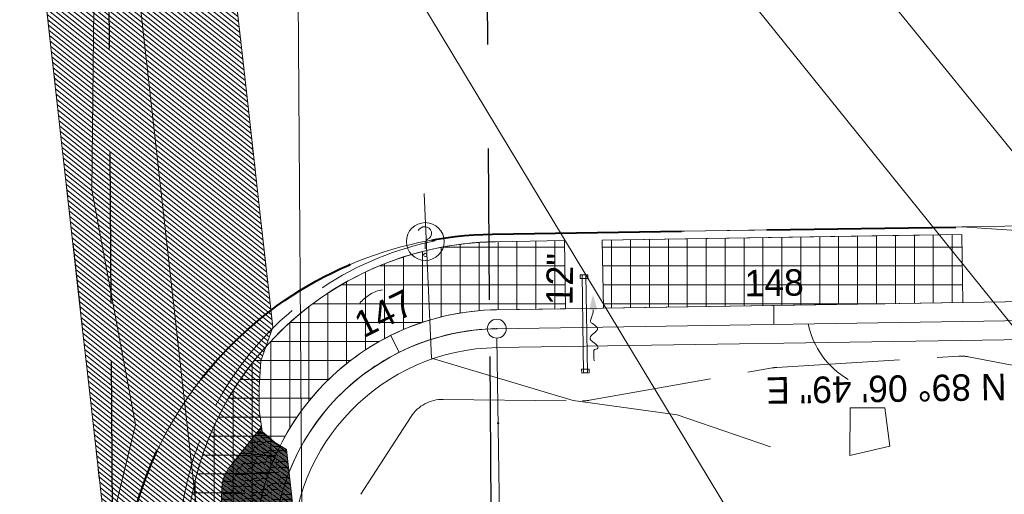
# Model space of a CAD drawing. Header units: feet. Extents: x 2433273 to 2447442, y 555003 to 575201.
# Tile 163 of 226: x 2437564 to 2437824, y 564665 to 564790. Entities that reach past the tile are written whole.
import ezdxf
from ezdxf.enums import TextEntityAlignment as Align

# ---------------------------------------------------------------- set-up
doc = ezdxf.new("R2010")
doc.units = ezdxf.units.FT
doc.header["$LTSCALE"] = 50
doc.header["$MEASUREMENT"] = 0
for name, pattern in [('cl20', [100, 5, -5, 80, -5, 5]), ('cl50', [100, 7.5, -7.5, 70, -7.5, 7.5]), ('constlimit', [0.85, 0.65, -0.1, -0.1]), ('DGN Style 2', [484.236387, 290.541832, -193.694555]), ('DGN Style 3', [677.930942, 484.236387, -193.694555]), ('esmtuex', [4.65, 0.8, -0.275, -0.275, 0.8, -0.3, 0.8, -0.3, 0.8, -0.3]), ('rowpr', [5.45, 1, -0.225, -0.225, 4]), ('stream', [1.4, 0.7, -0.1, 0.1, -0.1, 0.1, -0.1, 0.1, -0.1]), ('treelt', [0.3, -0.15, -0.15]), ('treert', [0.3, -0.15, -0.15])]:
    doc.linetypes.add(name, pattern=pattern)
for name, color, linetype, lineweight in [('BD_X_Building', 241, 'Continuous', 0), ('DR_P_Flow_Arrow', 151, 'Continuous', 13), ('DR_P_Headwall', 120, 'Continuous', 13), ('DR_P_Storm_Sewer', 151, 'Continuous', 13), ('DR_P_Text', 7, 'Continuous', 13), ('DV_X_Property_Line', 7, 'Continuous', 0), ('EV_Ecological_Wetlands', 151, 'stream', 13), ('GE_P_CL_50', 7, 'cl50', 13), ('PV_P_Bikeway', 193, 'Continuous', 13), ('RD_X_Misc_Items', 1, 'DGN Style 3', 13), ('RW_P_Const_Limits', 120, 'constlimit', 0), ('RW_P_Fee_RW', 193, 'rowpr', 40), ('RW_X_CL_20', 6, 'cl20', 0), ('RW_X_Esmt_U', 6, 'esmtuex', 30), ('SC_Scratch10', 7, 'Continuous', 0), ('SV_X_Break_Lines', 4, 'DGN Style 2', 0), ('UT_X_Gas', 2, 'Continuous', 0), ('UT_X_Overhead_Electric', 1, 'Continuous', 0), ('VG_P_Cells', 3, 'Continuous', 13), ('VG_X_Tree_Line_Lt', 3, 'treelt', 0), ('VG_X_Tree_Line_Rt', 3, 'treert', 0)]:
    doc.layers.add(name, color=color, linetype=linetype, lineweight=lineweight)
doc.layers.add('GK_Visualization', color=30, linetype='Continuous', lineweight=13, plot=False)
doc.styles.add('Slanted-Normal LS 0.50', font='font31.shx', dxfattribs={"height": 0.14})
doc.styles.add('Style-font30', font='font30.shx')
doc.styles.add('Style-font31', font='font31.shx')

# ---------------------------------------------------------------- blocks, each defined once
blk = doc.blocks.new('SURVPN-CROSS_132')
at = {"layer": 'GK_Visualization', "color": 30, "linetype": 'Continuous', "lineweight": 0}
for p, q in [((0.07, 0), (-0.07, 0)), ((0, 0.07), (0, -0.07))]:
    blk.add_line(p, q, dxfattribs=at)
blk = doc.blocks.new('SURVPN-CROSS_134')
at = {"layer": 'GK_Visualization', "color": 30, "linetype": 'Continuous', "lineweight": 0}
for p, q in [((0.07, 0), (-0.07, 0)), ((0, 0.07), (0, -0.07))]:
    blk.add_line(p, q, dxfattribs=at)
blk = doc.blocks.new('X_191')
at = {"layer": 'GK_Visualization', "color": 1, "linetype": 'Continuous', "lineweight": 0}
for p, q in [((-0.07, -0.07), (0.07, 0.07)), ((-0.07, 0.07), (0.07, -0.07))]:
    blk.add_line(p, q, dxfattribs=at)
blk = doc.blocks.new('UOBJ_13')
at = {"layer": 'RD_X_Misc_Items', "color": 7, "linetype": 'Continuous', "lineweight": 0}
blk.add_line((0, -0.0377), (0, -0.014), dxfattribs=at)
for centre, radius in [((0, 0), 0.1), ((0, -0.0706), 0.00852)]:
    blk.add_circle(centre, radius, dxfattribs=at)
for centre, radius, start, end in [((-0.0032, 0.0406), 0.0377, 88.324, 152.5385), ((-0.0006, 0.0439), 0.0344, 291.9329, 92.4584), ((0.0293, -0.0119), 0.0294, 125.4618, 184.0829)]:
    blk.add_arc(centre, radius, start, end, dxfattribs=at)
blk = doc.blocks.new('DFL-P_29')
at = {"layer": 'DR_P_Flow_Arrow', "color": 151, "linetype": 'Continuous', "lineweight": 13}
blk.add_open_spline([(-0.0799, 0.0003), (-0.081, 0.0002), (-0.082, 0.0002), (-0.0831, 0.0003), (-0.0943, 0.0003), (-0.1051, 0.005), (-0.116, 0.0078), (-0.1231, 0.0095), (-0.1307, 0.0131), (-0.1368, 0.015), (-0.1525, 0.0197), (-0.1648, -0.0203), (-0.1792, -0.0217), (-0.1956, -0.0234), (-0.2114, 0.018), (-0.2277, 0.0195), (-0.2457, 0.0211), (-0.2657, -0.0279), (-0.2838, -0.0217), (-0.2902, -0.0195), (-0.2867, 0.0007), (-0.2951, 0.0006), (-0.3134, 0.0004), (-0.3317, 0.0002), (-0.35, 0)], degree=3, knots=[0, 0, 0, 0, 0.009646, 0.009646, 0.009646, 0.112481, 0.112481, 0.112481, 0.179673, 0.179673, 0.179673, 0.350625, 0.350625, 0.350625, 0.544565, 0.544565, 0.544565, 0.756426, 0.756426, 0.756426, 0.832712, 0.832712, 0.832712, 1, 1, 1, 1], dxfattribs=at)
at = {"layer": 'DR_P_Flow_Arrow', "color": 151, "linetype": 'Continuous', "lineweight": 0}
blk.add_solid([(-0.08, 0.0215), (0, 0), (-0.08, -0.0214)], dxfattribs=at)

msp = doc.modelspace()

# ---------------------------------------------------------------- hatches: boundary and pattern name
at = {"layer": 'EV_Ecological_Wetlands', "linetype": 'Continuous'}
h = msp.add_hatch(dxfattribs=at)
h.set_pattern_fill('HATCH', color=256, style=0, pattern_type=2)
h.set_pattern_definition([(141.37778, (2437465.6492, 564769.3414), (-0.6241826, -0.7812785), [])])
h.paths.add_polyline_path([(2437566.71, 564829.06), (2437568.72, 564811.13), (2437568.78, 564810.54), (2437574.34, 564760.85), (2437579.89, 564711.16), (2437581.52, 564696.62), (2437585.45, 564661.47), (2437589.65, 564623.88), (2437591, 564611.78), (2437592.93, 564594.54), (2437596.55, 564562.09), (2437602.11, 564512.4), (2437602.59, 564508.09), (2437608.55, 564505.79), (2437614.8, 564507.45), (2437618.13, 564509.12), (2437622.72, 564510.37), (2437633.13, 564510.37), (2437641.05, 564510.79), (2437645.63, 564515.37), (2437646.88, 564521.2), (2437646.05, 564527.04), (2437646.05, 564537.45), (2437648.48, 564547.62), (2437646.25, 564567.64), (2437642.65, 564599.85), (2437640.69, 564617.33), (2437637.6, 564644.95), (2437635.14, 564667.03), (2437634.08, 564676.47), (2437631.05, 564678.29), (2437627.72, 564681.2), (2437626.88, 564687.04), (2437626.88, 564692.87), (2437627.3, 564699.95), (2437630.47, 564708.81), (2437629.58, 564716.72), (2437627.15, 564738.5), (2437624.03, 564766.41), (2437619.05, 564810.91), (2437614.01, 564856.03), (2437611.37, 564879.63), (2437611.74, 564883.92), (2437611.34, 564888.43), (2437609.8, 564893.7), (2437608.92, 564895.61), (2437607.27, 564901.54), (2437605.61, 564906.82), (2437605.4, 564907.32), (2437602.17, 564915.08), (2437597.53, 564923.26), (2437594.85, 564927.26), (2437584.82, 564941.4), (2437530.05, 565018.57), (2437483.92, 565083.65), (2437481.97, 565087.87), (2437479.37, 565091.58), (2437476.98, 565094.03), (2437455.22, 565084.95), (2437451.06, 565075.02), (2437447.76, 565067.9), (2437442.44, 565055.64), (2437444.47, 565052.78), (2437557.73, 564892.08), (2437559.64, 564887.02), (2437560.99, 564880.38), (2437561.91, 564872.09)])
h = msp.add_hatch(dxfattribs=at)
h.set_pattern_fill('HATCH', color=256, style=0, pattern_type=2)
h.set_pattern_definition([(181.78872, (2437627.6909, 564611.18141), (0.0078035, -0.2498782), [])])
h.paths.add_polyline_path([(2437619.19, 564671.99, 0.157761), (2437617.03, 564666.22), (2437617.02, 564666.11), (2437615.25, 564614.64), (2437618.76, 564564.65), (2437623.26, 564514.71), (2437623.35, 564510.37), (2437633.13, 564510.37), (2437641.05, 564510.79), (2437642.34, 564512.07), (2437642.47, 564565.16), (2437641.92, 564606.36), (2437640.03, 564623.25), (2437637.6, 564644.95), (2437635.14, 564667.03), (2437634.08, 564676.47), (2437631.05, 564678.29), (2437627.72, 564681.2), (2437627.53, 564682.48)])
at = {"layer": 'VG_P_Cells', "lineweight": 0}
h = msp.add_hatch(dxfattribs=at)
h.set_pattern_fill('ANSI37', color=256, scale=40, angle=45, style=0)
h.paths.add_polyline_path([(2437625.6, 564647.41, -0.414214), (2437689.58, 564713.41), (2437707.83, 564713.69), (2437707.55, 564731.69), (2437689.31, 564731.41, 0.414214), (2437607.6, 564647.13), (2437609.65, 564514.65), (2437627.65, 564514.93)])
h = msp.add_hatch(dxfattribs=at)
h.set_pattern_fill('ANSI37', color=256, scale=40, angle=45, style=0)
h.paths.add_polyline_path([(2437717.83, 564713.85), (2437812.82, 564715.32), (2437812.54, 564733.32), (2437799.79, 564733.12), (2437717.55, 564731.85)])

# ---------------------------------------------------------------- linework, layer by layer
at = {"layer": 'BD_X_Building', "flags": 128}
msp.add_lwpolyline([(2437783, 564687.46), (2437792.19, 564687.48), (2437793.54, 564677.32), (2437782.96, 564674.85), (2437783, 564687.46)], close=True, dxfattribs=at)
at = {"layer": 'DR_P_Headwall'}
for p, q in [((2437711.69, 564722.64), (2437713.69, 564722.68)), ((2437711.71, 564721.64), (2437711.69, 564722.64)), ((2437713.71, 564721.68), (2437711.71, 564721.64)), ((2437713.69, 564722.68), (2437713.71, 564721.68)), ((2437712.08, 564697.69), (2437714.08, 564697.72)), ((2437712.1, 564696.69), (2437712.08, 564697.69)), ((2437714.08, 564697.72), (2437714.1, 564696.72)), ((2437714.1, 564696.72), (2437712.1, 564696.69))]:
    msp.add_line(p, q, dxfattribs=at)
at = {"layer": 'DR_P_Storm_Sewer'}
for p, q in [((2437712.19, 564722.65), (2437713.19, 564722.67)), ((2437712.6, 564696.7), (2437713.6, 564696.71))]:
    msp.add_line(p, q, dxfattribs=at)
at = {"layer": 'DR_P_Storm_Sewer', "linetype": 'Continuous'}
for p, q in [((2437712.6, 564696.7), (2437712.19, 564722.65)), ((2437713.6, 564696.71), (2437713.19, 564722.67))]:
    msp.add_line(p, q, dxfattribs=at)
at = {"layer": 'DV_X_Property_Line'}
msp.add_line((2438174.96, 564740.92), (2437688.5, 564733.4), dxfattribs=at)
msp.add_arc((2437690.04, 564633.91), 99.5, 90.8865, 180.8865, dxfattribs=at)
at = {"layer": 'EV_Ecological_Wetlands', "ltscale": 0.500001, "flags": 128}
msp.add_lwpolyline([(2437561.91, 564872.09), (2437560.99, 564880.38), (2437559.64, 564887.02), (2437557.73, 564892.08), (2437444.47, 565052.78), (2437442.44, 565055.64), (2437447.76, 565067.9), (2437451.06, 565075.02), (2437455.22, 565084.95), (2437476.98, 565094.03), (2437479.37, 565091.58), (2437481.97, 565087.87), (2437483.92, 565083.65), (2437530.05, 565018.57), (2437584.82, 564941.4), (2437594.85, 564927.26), (2437597.53, 564923.26), (2437602.17, 564915.08), (2437605.4, 564907.32), (2437605.61, 564906.82), (2437607.27, 564901.54), (2437608.92, 564895.61), (2437609.8, 564893.7), (2437611.34, 564888.43), (2437611.74, 564883.92), (2437611.37, 564879.63), (2437614.01, 564856.03), (2437619.05, 564810.91), (2437624.03, 564766.41), (2437627.15, 564738.5), (2437629.58, 564716.72), (2437630.47, 564708.81), (2437627.3, 564699.95), (2437626.88, 564692.87), (2437626.88, 564687.04), (2437627.72, 564681.2), (2437631.05, 564678.29), (2437634.08, 564676.47), (2437635.14, 564667.03), (2437637.6, 564644.95), (2437640.69, 564617.33), (2437642.65, 564599.85), (2437646.25, 564567.64), (2437648.48, 564547.62), (2437646.05, 564537.45), (2437646.05, 564527.04), (2437646.88, 564521.2), (2437645.63, 564515.37), (2437641.05, 564510.79), (2437633.13, 564510.37), (2437622.72, 564510.37), (2437618.13, 564509.12), (2437614.8, 564507.45), (2437608.55, 564505.79), (2437602.59, 564508.09), (2437602.11, 564512.4), (2437596.55, 564562.09), (2437592.93, 564594.54), (2437591, 564611.78), (2437589.65, 564623.88), (2437585.45, 564661.47), (2437581.52, 564696.62), (2437579.89, 564711.16), (2437574.34, 564760.85), (2437568.78, 564810.54), (2437568.72, 564811.13), (2437566.71, 564829.06), (2437561.91, 564872.09)], close=True, dxfattribs=at)
at = {"layer": 'EV_Ecological_Wetlands', "linetype": 'Continuous', "flags": 128}
for points in [[(2437568.78, 564810.54), (2437574.34, 564760.85), (2437579.89, 564711.16), (2437581.52, 564696.62), (2437585.45, 564661.47)], [(2437637.6, 564644.95), (2437635.14, 564667.03), (2437634.08, 564676.47), (2437631.05, 564678.29), (2437627.72, 564681.2), (2437626.88, 564687.04), (2437626.88, 564692.87), (2437627.3, 564699.95), (2437630.47, 564708.81), (2437629.58, 564716.72), (2437627.15, 564738.5), (2437624.03, 564766.41), (2437619.05, 564810.91)]]:
    msp.add_lwpolyline(points, dxfattribs=at)
msp.add_lwpolyline([(2437619.19, 564671.99, 0.157761), (2437617.03, 564666.22), (2437617.02, 564666.11), (2437615.25, 564614.64), (2437618.76, 564564.65), (2437623.26, 564514.71), (2437623.35, 564510.37), (2437633.13, 564510.37), (2437641.05, 564510.79), (2437642.34, 564512.07), (2437642.47, 564565.16), (2437641.92, 564606.36), (2437640.03, 564623.25), (2437637.6, 564644.95), (2437635.14, 564667.03), (2437634.08, 564676.47), (2437631.05, 564678.29), (2437627.72, 564681.2), (2437627.53, 564682.48), (2437619.19, 564671.99)], format="xyb", close=True, dxfattribs=at)
at = {"layer": 'EV_Ecological_Wetlands', "extrusion": (0, 0, -1)}
msp.add_arc((-2437627.02, 564665.76), 10, 2.6325, 38.493, dxfattribs=at)
at = {"layer": 'GE_P_CL_50'}
msp.add_line((2437689.66, 564708.41), (2438175.34, 564715.93), dxfattribs=at)
at = {"layer": 'GE_P_CL_50', "linetype": 'Continuous'}
for p, q in [((2437762.9, 564709.54), (2437762.83, 564714.54)), ((2437663.88, 564702.15), (2437661.66, 564706.62)), ((2437689.7, 564705.91), (2437692.42, 564530.15)), ((2437689.7, 564705.91), (2437692.35, 564534.54))]:
    msp.add_line(p, q, dxfattribs=at)
msp.add_circle((2437689.66, 564708.41), 2.5, dxfattribs=at)
at = {"layer": 'GE_P_CL_50', "extrusion": (0, 0, -1)}
msp.add_arc((-2437690.59, 564648.42), 60, 359.1135, 89.1135, dxfattribs=at)
at = {"layer": 'GE_P_CL_50', "linetype": 'Continuous'}
msp.add_arc((2437794.21, 564714.58), 22.84, 192.3705, 239.1822, dxfattribs=at)
at = {"layer": 'GK_Visualization', "color": 1, "flags": 128}
for points in [[(2437633.61, 564452.55), (2437630.6, 564647.49, -0.414214), (2437689.66, 564708.41), (2438175.34, 564715.93, 0.414214), (2438234.41, 564776.85), (2438223.25, 565497.8, -0.414214), (2438282.32, 565558.72), (2438697.54, 565565.15, 0.57102), (2438748.68, 565654.95), (2436449.15, 569670.88, 0.278952), (2436394.84, 569701.03), (2435906.17, 569682.75, -0.413873), (2435792.15, 569788.44), (2435791.25, 569811.65)], [(2437880.68, 564140.54), (2437633.61, 564452.55), (2437585.46, 564883.36, 0.127136), (2437574.76, 564911.42), (2437459.17, 565074.31), (2437394.79, 565151.54), (2437343.43, 565237.42), (2437261.72, 565352.57, -0.085446), (2437252.92, 565370.93), (2437225.87, 565466.38, 0.21006), (2437195.12, 565503.61), (2437042.39, 565580.51, -0.209554), (2437011.68, 565617.63), (2436990.23, 565692.75, -0.063319), (2436987.94, 565707.71), (2436985.68, 565797.45, 0.075377), (2436982.54, 565815.16), (2436962.36, 565874.82, 0.091686), (2436951.73, 565893.87), (2436871.14, 565991.15), (2436772.07, 566079.22), (2436685.46, 566161.66), (2436309.03, 566628.47)]]:
    msp.add_lwpolyline(points, format="xyb", dxfattribs=at)
at = {"layer": 'GK_Visualization', "color": 30, "extrusion": (0, 0, -1)}
msp.add_arc((-2437690.59, 564648.42), 60, 359.1135, 89.1135, dxfattribs=at)
at = {"layer": 'PV_P_Bikeway'}
for p, q in [((2437689.58, 564713.41), (2438175.27, 564720.93)), ((2437689.74, 564703.41), (2438175.42, 564710.93))]:
    msp.add_line(p, q, dxfattribs=at)
at = {"layer": 'PV_P_Bikeway', "extrusion": (0, 0, -1)}
for radius in [65, 55]:
    msp.add_arc((-2437690.59, 564648.42), radius, 359.1135, 89.1135, dxfattribs=at)
at = {"layer": 'RW_P_Const_Limits'}
for p, q in [((2437689.28, 564733.41), (2437812.51, 564735.32)), ((2437812.51, 564735.32), (2437862.57, 564731.89)), ((2437763.65, 564698.18), (2437811.79, 564701.14)), ((2437814.27, 564700.99), (2437861.47, 564692.02)), ((2437714.13, 564689.48), (2437762.52, 564698.05)), ((2437675.53, 564689.73), (2437712.28, 564689.33)), ((2437653.71, 564664.62), (2437667.03, 564685.17))]:
    msp.add_line(p, q, dxfattribs=at)
at = {"layer": 'RW_P_Const_Limits', "extrusion": (0, 0, -1)}
for centre, radius, start, end in [((-2437690.59, 564648.42), 85, 359.1135, 89.1135), ((-2437661.32, 564708.9), 10, 38.493, 79.128), ((-2437812.4, 564691.16), 10, 86.4798, 100.7536), ((-2437764.26, 564688.2), 10, 79.9611, 86.4798), ((-2437675.42, 564679.73), 10, 32.9449, 90.6258)]:
    msp.add_arc(centre, radius, start, end, dxfattribs=at)
at = {"layer": 'RW_P_Const_Limits'}
msp.add_arc((2437712.39, 564699.33), 10, 269.3742, 280.0389, dxfattribs=at)
at = {"layer": 'RW_P_Fee_RW', "flags": 128}
for points in [[(2437688.5, 564733.4), (2438174.96, 564740.92, 0.414214), (2438209.41, 564776.46), (2438198.26, 565497.41, -0.414214), (2438281.93, 565583.72), (2438697.15, 565590.14, 0.57102), (2438726.98, 565642.53), (2436427.46, 569658.46, 0.278952), (2436395.78, 569676.05), (2435907.11, 569657.77, -0.413873), (2435767.16, 569787.47), (2435766.83, 569796.11)], [(2437592.87, 564482.6), (2437590.55, 564632.37, -0.414214), (2437688.5, 564733.4)]]:
    msp.add_lwpolyline(points, format="xyb", dxfattribs=at)
at = {"layer": 'RW_P_Fee_RW'}
msp.add_point((2437690.05, 564683.41), dxfattribs=at)
at = {"layer": 'RW_X_CL_20'}
msp.add_line((2435315.77, 567854.42), (2438921.81, 563402.2), dxfattribs=at)
at = {"layer": 'RW_X_Esmt_U'}
for p, q in [((2437689.41, 564483.54), (2437686.58, 564887.04)), ((2437589.42, 564482.54), (2437586.83, 564851.33))]:
    msp.add_line(p, q, dxfattribs=at)
at = {"layer": 'SC_Scratch10'}
msp.add_line((2437762.83, 564714.54), (2437850.18, 564715.9), dxfattribs=at)
at = {"layer": 'SV_X_Break_Lines', "flags": 128}
msp.add_lwpolyline([(2439939.08, 561027.64), (2439937, 561031.11), (2439929.28, 561042.55), (2439926.83, 561045.99), (2439928.12, 561046.65), (2439932.48, 561040.81), (2439939.08, 561031.11), (2439940.5, 561028.44), (2434762.32, 569617.07), (2434766.17, 569570.35), (2434771.59, 569523.5), (2434776.6, 569483.36), (2434783.98, 569457.22), (2434788.63, 569439.84), (2434794.69, 569434.9), (2434798.31, 569432.92), (2434803.06, 569435.73), (2434809.38, 569440.3), (2434807.88, 569450.49), (2434802.86, 569461.6), (2434798.94, 569493.67), (2434795.84, 569520.55), (2434790.67, 569569.8), (2434788.76, 569594.66)], dxfattribs=at)
at = {"layer": 'UT_X_Gas'}
for p, q in [((2437261.92, 565409.87), (2437820.19, 564716.32)), ((2437820.19, 564716.32), (2438095.76, 564373.99))]:
    msp.add_line(p, q, dxfattribs=at)
at = {"layer": 'UT_X_Overhead_Electric'}
msp.add_line((2437639.95, 564407.64), (2437636.7, 564869.18), dxfattribs=at)
at = {"layer": 'VG_P_Cells'}
for p, q in [((2437689.31, 564731.41), (2437707.55, 564731.69)), ((2437707.55, 564731.69), (2437707.83, 564713.69)), ((2437707.83, 564713.69), (2437689.58, 564713.41))]:
    msp.add_line(p, q, dxfattribs=at)
at = {"layer": 'VG_P_Cells', "lineweight": 0, "flags": 128}
msp.add_lwpolyline([(2437625.6, 564647.41, -0.414214), (2437689.58, 564713.41), (2437707.83, 564713.69), (2437707.55, 564731.69), (2437707.55, 564731.69), (2437689.31, 564731.41, 0.414214), (2437607.6, 564647.13), (2437609.65, 564514.65), (2437627.65, 564514.93), (2437625.6, 564647.41)], format="xyb", close=True, dxfattribs=at)
msp.add_lwpolyline([(2437717.83, 564713.85), (2437812.82, 564715.32), (2437812.54, 564733.32), (2437799.79, 564733.12), (2437717.55, 564731.85)], dxfattribs=at)
msp.add_lwpolyline([(2437717.83, 564713.85), (2437812.82, 564715.32), (2437812.54, 564733.32), (2437799.79, 564733.12), (2437717.55, 564731.85), (2437717.83, 564713.85)], close=True, dxfattribs=at)
at = {"layer": 'VG_P_Cells', "flags": 128}
msp.add_lwpolyline([(2437717.55, 564731.85), (2437812.54, 564733.32), (2437812.82, 564715.32), (2437717.83, 564713.85), (2437717.55, 564731.85)], close=True, dxfattribs=at)
at = {"layer": 'VG_P_Cells', "extrusion": (0, 0, -1)}
for radius in [83, 65]:
    msp.add_arc((-2437690.59, 564648.42), radius, 359.1135, 89.1135, dxfattribs=at)
at = {"layer": 'VG_X_Tree_Line_Lt', "flags": 128}
msp.add_lwpolyline([(2437484.05, 564961.17), (2437508.02, 564975.55), (2437520.43, 564931.29), (2437557.59, 564876.03), (2437583.28, 564801.72), (2437582.63, 564745.12), (2437594.25, 564683.11), (2437583.4, 564638.09), (2437592.83, 564545.2), (2437605.25, 564529.52), (2437599.17, 564479.58), (2437588.79, 564469.15)], dxfattribs=at)
at = {"layer": 'VG_X_Tree_Line_Rt', "flags": 128}
msp.add_lwpolyline([(2437761.96, 564677.21), (2437737.35, 564685.63), (2437709.81, 564689.42), (2437672.4, 564700.63), (2437670.46, 564744.15)], dxfattribs=at)

# ---------------------------------------------------------------- block references
at = {"layer": 'DR_P_Flow_Arrow', "color": 151, "linetype": 'Continuous', "lineweight": 0, "xscale": 49.99999999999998, "yscale": 49.99999999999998, "zscale": 49.99999999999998, "rotation": 90.88649701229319}
msp.add_blockref('DFL-P_29', (2437715.1, 564717.41), dxfattribs=at)
at = {"layer": 'GK_Visualization', "color": 30, "linetype": 'Continuous', "lineweight": 0}
for name, p in [('SURVPN-CROSS_134', (2437629.67, 564707.48)), ('SURVPN-CROSS_132', (2437689.66, 564708.41))]:
    msp.add_blockref(name, p, dxfattribs=at)
at = {"layer": 'GK_Visualization', "color": 1, "linetype": 'Continuous', "lineweight": 0}
msp.add_blockref('X_191', (2437689.66, 564708.41), dxfattribs=at)
at = {"layer": 'RD_X_Misc_Items', "color": 7, "linetype": 'Continuous', "lineweight": 0, "xscale": 50, "yscale": 50, "zscale": 50}
msp.add_blockref('UOBJ_13', (2437670.77, 564731.45), dxfattribs=at)

# ---------------------------------------------------------------- texts
at = {"layer": 'DR_P_Text', "style": 'Slanted-Normal LS 0.50'}
msp.add_text('12"', height=7, rotation=88.9843, dxfattribs=at).set_placement((2437702.67, 564714.7), align=Align.TOP_LEFT)
at = {"layer": 'GE_P_CL_50', "linetype": 'Continuous', "style": 'Style-font31'}
for s, rotation, p in [('148', 0.8865, (2437763.01, 564717.05)), ('147', 26.4307, (2437661.38, 564709.28))]:
    msp.add_text(s, height=7, rotation=rotation, dxfattribs=at).set_placement(p, align=Align.CENTER)
msp.add_text('N 89%%d 06\' 49" E', height=7, rotation=180.8865, dxfattribs=at).set_placement((2437792.66, 564689.03), align=Align.TOP_CENTER)
at = {"layer": 'GK_Visualization', "color": 1, "style": 'Style-font30'}
msp.add_text('TEMP20002', height=0.14, dxfattribs=at).set_placement((2437689.66, 564708.41), align=Align.RIGHT)

doc.saveas('drawing.dxf')
